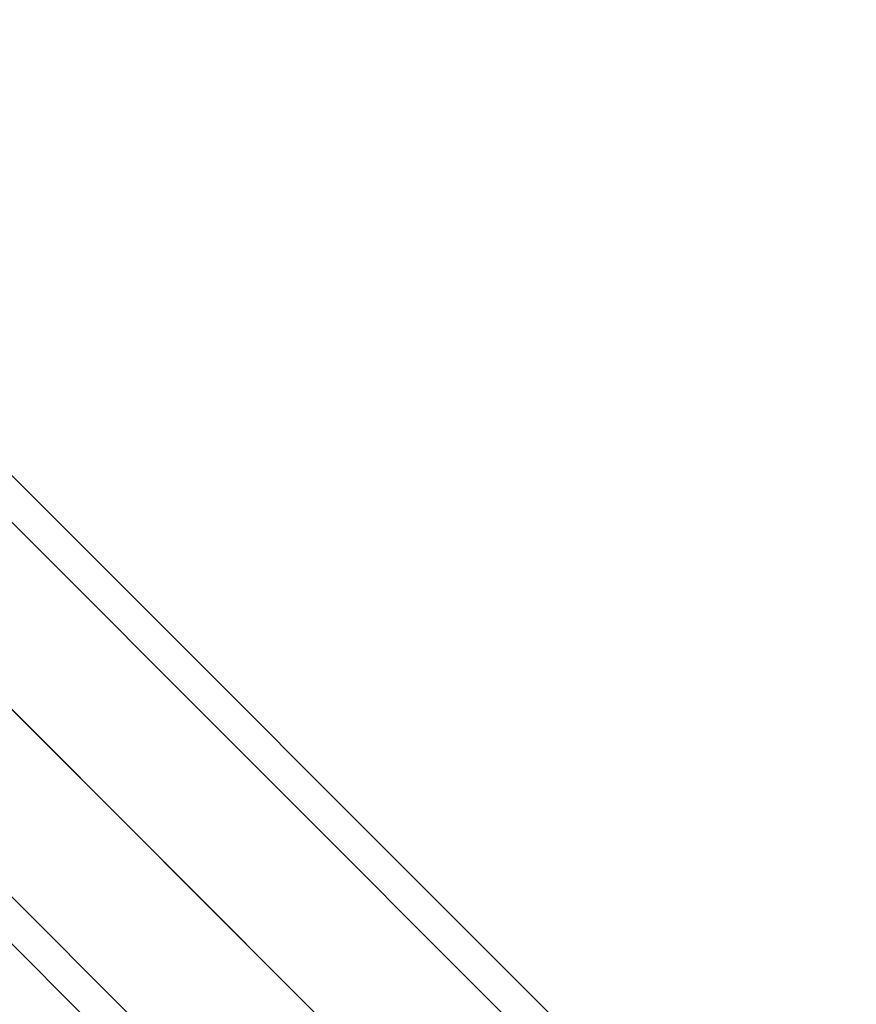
# Model space of a CAD drawing. Header units: millimetres. Extents: x -10999 to 11001, y -4500 to 4500.
# Tile 137 of 256: x -7899 to -7394, y 3392 to 3987. Entities that reach past the tile are written whole.
import ezdxf

# ---------------------------------------------------------------- set-up
doc = ezdxf.new("R2010")
doc.units = ezdxf.units.MM
doc.header["$MEASUREMENT"] = 0
doc.layers.add('Legs', color=7, linetype='Continuous', true_color=0x000000)

msp = doc.modelspace()

# ---------------------------------------------------------------- linework, layer by layer
at = {"layer": 'Legs'}
for p, q in [((-7376.83, 3042.52, 6864.56), (-8320.83, 3986.52, 94.11)), ((-7235.41, 3042.52, 6864.56), (-8179.41, 3986.52, 94.11)), ((-7362.69, 3028.38, 6864.56), (-8306.69, 3972.38, 94.11)), ((-7249.55, 3028.38, 6864.56), (-8193.55, 3972.38, 94.11)), ((-7306.12, 2971.81, 6864.56), (-8250.12, 3915.81, 94.11)), ((-7362.69, 2915.24, 6864.56), (-8306.69, 3859.24, 94.11)), ((-7249.55, 2915.24, 6864.56), (-8193.55, 3859.24, 94.11)), ((-7376.83, 2901.1, 6864.56), (-8320.83, 3845.1, 94.11)), ((-7541.3, 3206.99, 4670.71), (-8179.41, 3845.1, 94.11)), ((-7235.41, 2901.1, 6864.56), (-8179.41, 3845.1, 94.11)), ((-7402.6, 3209.72, 4651.14), (-8037.99, 3845.1, 94.11)), ((-7527.7, 3193.39, 4666.8), (-8165.27, 3830.96, 94.11)), ((-7416.75, 3195.57, 4651.14), (-8052.13, 3830.96, 94.11)), ((-7473.31, 3139, 4651.15), (-8108.7, 3774.39, 94.11)), ((-7529.88, 3082.43, 4651.16), (-8165.27, 3717.82, 94.11)), ((-7418.93, 3084.62, 4635.5), (-8052.13, 3717.82, 94.11)), ((-7544.02, 3068.29, 4651.16), (-8179.41, 3703.68, 94.11)), ((-7405.33, 3071.02, 4631.59), (-8037.99, 3703.68, 94.11))]:
    msp.add_line(p, q, dxfattribs=at)

doc.saveas('drawing.dxf')
